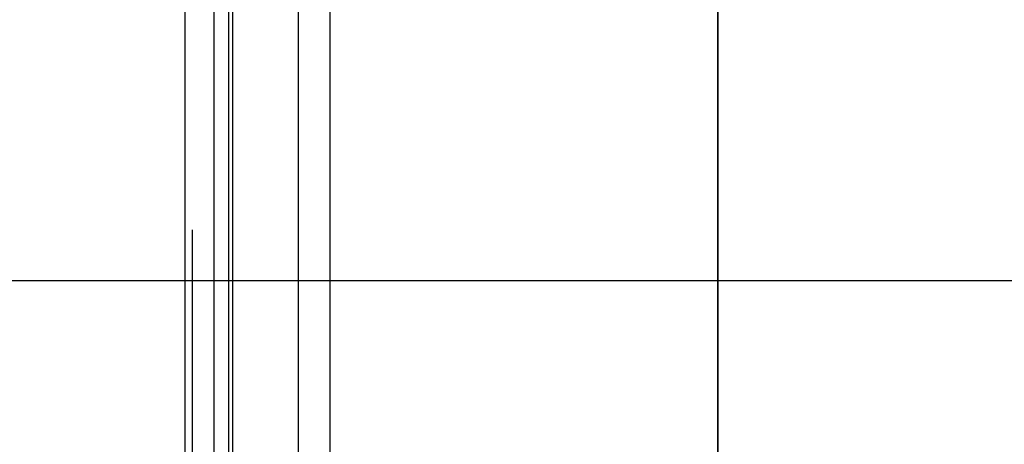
# Model space of a CAD drawing. Header units: centimetres. Extents: x -92429 to 178773, y 2337 to 428125.
# Tile 136 of 138: x 161864 to 162544, y 9745 to 10038. Entities that reach past the tile are written whole.
import ezdxf

# ---------------------------------------------------------------- set-up
doc = ezdxf.new("R2010")
doc.units = ezdxf.units.CM
doc.header["$LTSCALE"] = 50
doc.linetypes.add('Dach_Ist$0$DASHDOT2', pattern=[12.7, 6.35, -3.175, 0, -3.175])
doc.linetypes.add('Dach_Ist$0$HIDDEN', pattern=[9.525, 6.35, -3.175])
for name, color, linetype in [('Dach_Ist$0$ARCH_INFO_OSIE_IST', 179, 'Dach_Ist$0$DASHDOT2'), ('Dach_Ist$0$ARCH_NIEWIDOK_IST', 8, 'Dach_Ist$0$HIDDEN'), ('Dach_Ist$0$ARCH_WIDOK_IST', 251, 'Continuous')]:
    doc.layers.add(name, color=color, linetype=linetype)
doc.layers.add('Dach_Ist$0$RYSUNKOWE_NIEDRUK', color=6, linetype='Continuous', plot=False)

msp = doc.modelspace()

# ---------------------------------------------------------------- linework, layer by layer
at = {"layer": 'Dach_Ist$0$ARCH_INFO_OSIE_IST', "color": 8, "ltscale": 10}
for p, q in [((162008.27, 10767.62, 2170), (162008.27, 3032.21, 2170)), ((162078.27, 10767.62, 2170), (162078.27, 2914.83, 2170)), ((161514.32, 9857.62, 2170), (163420.15, 9857.62, 2170))]:
    msp.add_line(p, q, dxfattribs=at)
at = {"layer": 'Dach_Ist$0$ARCH_NIEWIDOK_IST', "color": 8, "ltscale": 2, "elevation": 2170}
msp.add_lwpolyline([(161983.27, 9257.62), (161983.27, 9257.62), (161983.27, 10854.69), (161885.35, 10952.62), (161983.27, 11050.55), (161983.27, 11167.62)], dxfattribs=at)
at = {"layer": 'Dach_Ist$0$ARCH_WIDOK_IST', "color": 8}
msp.add_line((162056.27, 10482.62, 2170), (162056.27, 3227.62, 2170), dxfattribs=at)
at = {"layer": 'Dach_Ist$0$ARCH_WIDOK_IST', "color": 8, "elevation": 2170}
for points in [[(161978.27, 9257.62), (161978.27, 9257.62), (161978.27, 10852.62), (161878.27, 10952.62), (161978.27, 11052.62), (161978.27, 11167.62)], [(161998.27, 9257.62), (161998.27, 10860.91), (161906.56, 10952.62), (161998.27, 11044.34), (161998.27, 11167.62)], [(162011.27, 9257.62), (162011.27, 10866.29), (161924.94, 10952.62), (162011.27, 11038.95), (162011.27, 11167.62)]]:
    msp.add_lwpolyline(points, dxfattribs=at)
at = {"layer": 'Dach_Ist$0$RYSUNKOWE_NIEDRUK', "color": 8, "const_width": 1, "elevation": 2170}
msp.add_lwpolyline([(162474.34, 8805), (162761.33, 8893.29), (162225.92, 8893.29), (162346.37, 8893.29), (162346.37, 8733.15), (162346.37, 13607.71), (162346.37, 13508.77), (162262.57, 13508.77), (162671.3, 13508.77), (162444.72, 13577.68)], dxfattribs=at)

doc.saveas('drawing.dxf')
